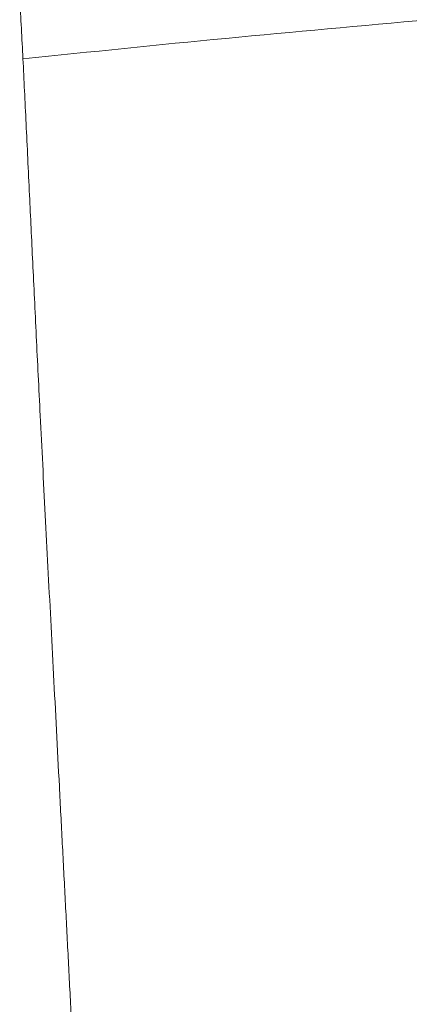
# Model space of a CAD drawing. Header units: millimetres. Extents: x 8 to 719, y 12 to 652.
# Tile 57 of 197: x 415.14 to 416.78, y 234.67 to 238.83. Entities that reach past the tile are written whole.
import ezdxf

# ---------------------------------------------------------------- set-up
doc = ezdxf.new("R2010")
doc.units = ezdxf.units.MM

msp = doc.modelspace()

# ---------------------------------------------------------------- linework, layer by layer
at = {"color": 252, "linetype": 'Continuous', "lineweight": 0}
for points, knots in [([(415.1497, 238.6687), (415.1475, 238.7114), (415.1431, 238.7966), (415.1383, 238.8822), (415.136, 238.9248)], [0, 0, 0, 0, 0.501913, 1, 1, 1, 1]), ([(416.867, 238.8338), (416.5806, 238.8081), (416.0078, 238.7568), (415.4358, 238.6977), (415.1498, 238.6682)], [0, 0, 0, 0, 0.499996, 1, 1, 1, 1]), ([(415.5457, 230.9687), (415.5422, 231.0354), (415.5352, 231.1699), (415.5243, 231.3746), (415.513, 231.5844), (415.5012, 231.7996), (415.4892, 232.0187), (415.477, 232.2414), (415.4647, 232.4671), (415.4524, 232.6968), (415.44, 232.931), (415.4276, 233.1694), (415.4151, 233.4114), (415.4026, 233.6549), (415.3902, 233.8997), (415.3778, 234.1438), (415.3655, 234.3867), (415.3533, 234.628), (415.341, 234.8689), (415.3286, 235.1102), (415.3161, 235.3515), (415.3037, 235.5922), (415.2913, 235.8304), (415.2791, 236.0656), (415.2671, 236.2959), (415.2554, 236.5207), (415.2441, 236.7396), (415.2331, 236.9532), (415.2232, 237.1502), (415.2142, 237.3309), (415.206, 237.496), (415.1983, 237.6551), (415.191, 237.8076), (415.184, 237.9531), (415.177, 238.1002), (415.17, 238.2477), (415.163, 238.3944), (415.1564, 238.5338), (415.1519, 238.6238), (415.1497, 238.6687)], [0, 0, 0, 0, 0.02493, 0.050214, 0.075837, 0.101793, 0.128058, 0.154133, 0.180474, 0.207071, 0.233906, 0.261452, 0.289203, 0.317155, 0.345298, 0.37362, 0.401594, 0.429707, 0.457937, 0.486262, 0.515179, 0.544155, 0.573173, 0.602223, 0.631293, 0.659859, 0.688422, 0.71696, 0.745457, 0.769595, 0.793679, 0.817697, 0.84164, 0.865505, 0.889292, 0.917212, 0.944977, 0.972574, 1, 1, 1, 1])]:
    msp.add_open_spline(points, degree=3, knots=knots, dxfattribs=at)

doc.saveas('drawing.dxf')
